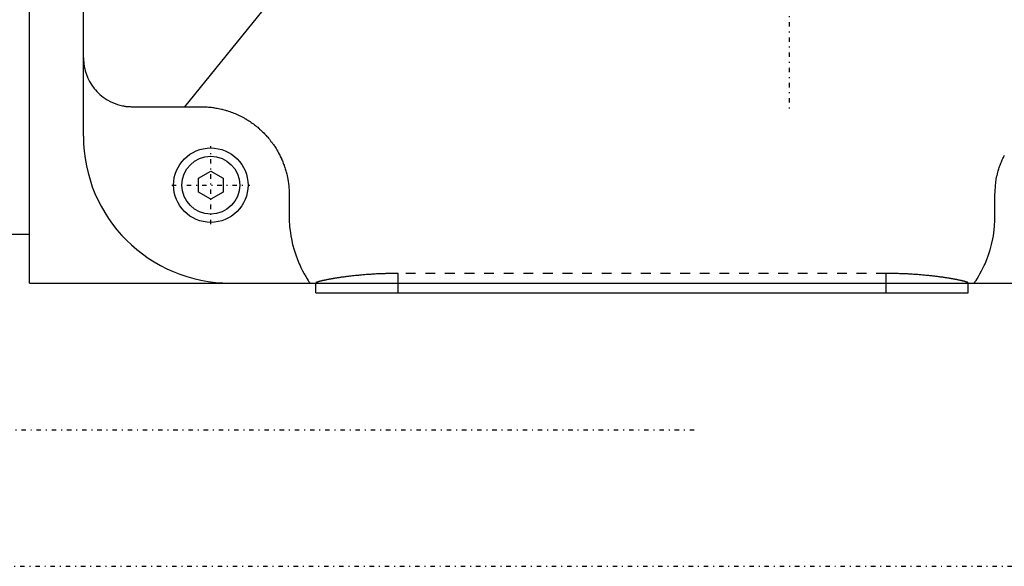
# Model space of a CAD drawing. Extents: x -128 to 128, y -5 to 906.
# Tile 13 of 22: x -64 to 37, y 646 to 702. Entities that reach past the tile are written whole.
import ezdxf

# ---------------------------------------------------------------- set-up
doc = ezdxf.new("R2010")
doc.units = 0
doc.linetypes.add('CENTER', pattern=[1.5, 0.45, -0.5, 0.05, -0.5])
doc.linetypes.add('DASHED', pattern=[2, 1, -1])
for name, color, linetype in [('AM_0', 7, 'CONTINUOUS'), ('AM_3', 7, 'DASHED'), ('AM_7', 7, 'CENTER')]:
    doc.layers.add(name, color=color, linetype=linetype)

msp = doc.modelspace()

# ---------------------------------------------------------------- linework, layer by layer
at = {"layer": 'AM_0', "color": 7, "linetype": 'CONTINUOUS'}
for p, q in [((-57, 690), (-57, 810)), ((-62.5, 675), (-62.5, 785)), ((-37, 705), (-46.69, 693)), ((-52, 693), (-45, 693)), ((-45.25, 685.72), (-44, 686.44)), ((-44, 686.44), (-42.75, 685.72)), ((-45.25, 684.28), (-45.25, 685.72)), ((-42.75, 685.72), (-42.75, 684.28)), ((-44, 683.56), (-45.25, 684.28)), ((-42.75, 684.28), (-44, 683.56)), ((-36, 684), (-36, 681.8)), ((36, 681.8), (36, 684)), ((-64.5, 680), (-62.5, 680)), ((-62.5, 675), (66.5, 675)), ((-33.27, 674), (-33.27, 675)), ((-24.89, 674), (-24.89, 675)), ((24.89, 674), (24.89, 675)), ((33.27, 674), (33.27, 675)), ((-33.27, 674), (33.27, 674))]:
    msp.add_line(p, q, dxfattribs=at)
for points in [[(-57, 698, 0), (-57, 697.81, 0), (-56.97, 697.44, 0), (-56.91, 697.06, 0), (-56.87, 696.87, 0), (-56.82, 696.68, 0), (-56.7, 696.3, 0), (-56.55, 695.93, 0), (-56.37, 695.57, 0), (-56.15, 695.21, 0), (-55.9, 694.87, 0), (-55.77, 694.71, 0), (-55.62, 694.55, 0), (-55.31, 694.25, 0), (-54.97, 693.97, 0), (-54.59, 693.72, 0), (-54.19, 693.5, 0), (-53.75, 693.32, 0), (-53.52, 693.24, 0), (-53.29, 693.17, 0), (-53, 693.1, 0), (-52.92, 693.09, 0), (-52.84, 693.07, 0), (-52.79, 693.06, 0), (-52.75, 693.06, 0), (-52.67, 693.04, 0), (-52.58, 693.03, 0), (-52.49, 693.02, 0), (-52.4, 693.02, 0), (-52.32, 693.01, 0), (-52.27, 693.01, 0), (-52.23, 693.01, 0), (-52.14, 693, 0), (-52.05, 693, 0), (-52, 693, 0)], [(-45, 693, 0), (-44.93, 693, 0), (-44.79, 693, 0), (-44.65, 692.99, 0), (-44.57, 692.99, 0), (-44.5, 692.99, 0), (-44.36, 692.98, 0), (-44.22, 692.97, 0), (-44.07, 692.95, 0), (-43.93, 692.94, 0), (-43.79, 692.92, 0), (-43.71, 692.91, 0), (-43.64, 692.9, 0), (-43.5, 692.87, 0), (-43.35, 692.85, 0), (-43.21, 692.82, 0), (-43.07, 692.79, 0), (-42.92, 692.76, 0), (-42.85, 692.74, 0), (-42.78, 692.72, 0), (-42.64, 692.68, 0), (-42.5, 692.64, 0), (-42.42, 692.62, 0), (-42.35, 692.6, 0), (-42.21, 692.56, 0), (-42.07, 692.51, 0), (-42, 692.49, 0), (-41.94, 692.46, 0), (-41.8, 692.41, 0), (-41.66, 692.36, 0), (-41.52, 692.3, 0), (-41.39, 692.24, 0), (-41.26, 692.18, 0), (-41.19, 692.15, 0), (-41.12, 692.12, 0), (-40.99, 692.06, 0), (-40.86, 691.99, 0), (-40.74, 691.93, 0), (-40.61, 691.86, 0), (-40.48, 691.78, 0), (-40.42, 691.75, 0), (-40.36, 691.71, 0), (-40.24, 691.64, 0), (-40.12, 691.56, 0), (-40, 691.48, 0), (-39.88, 691.4, 0), (-39.77, 691.32, 0), (-39.71, 691.28, 0), (-39.65, 691.24, 0), (-39.54, 691.16, 0), (-39.43, 691.07, 0), (-39.33, 690.99, 0), (-39.22, 690.9, 0), (-39.12, 690.81, 0), (-39.07, 690.77, 0), (-39.02, 690.72, 0), (-38.92, 690.64, 0), (-38.82, 690.55, 0), (-38.73, 690.45, 0), (-38.63, 690.36, 0), (-38.54, 690.27, 0), (-38.5, 690.22, 0), (-38.45, 690.17, 0), (-38.36, 690.08, 0), (-38.27, 689.98, 0), (-38.23, 689.93, 0), (-38.19, 689.88, 0), (-38.1, 689.78, 0), (-38.02, 689.68, 0), (-37.98, 689.63, 0), (-37.94, 689.58, 0), (-37.86, 689.47, 0), (-37.78, 689.37, 0), (-37.7, 689.26, 0), (-37.62, 689.16, 0), (-37.55, 689.05, 0), (-37.51, 689, 0), (-37.48, 688.94, 0), (-37.41, 688.83, 0), (-37.34, 688.73, 0), (-37.27, 688.62, 0), (-37.21, 688.5, 0), (-37.15, 688.39, 0), (-37.11, 688.34, 0), (-37.08, 688.28, 0), (-37.02, 688.17, 0), (-36.97, 688.06, 0), (-36.91, 687.94, 0), (-36.86, 687.83, 0), (-36.8, 687.72, 0), (-36.78, 687.66, 0), (-36.75, 687.6, 0), (-36.7, 687.49, 0), (-36.66, 687.37, 0), (-36.61, 687.26, 0), (-36.57, 687.14, 0), (-36.52, 687.03, 0), (-36.5, 686.97, 0), (-36.48, 686.91, 0), (-36.45, 686.8, 0), (-36.41, 686.68, 0), (-36.37, 686.57, 0), (-36.34, 686.45, 0), (-36.31, 686.34, 0), (-36.29, 686.28, 0), (-36.28, 686.23, 0), (-36.25, 686.11, 0), (-36.22, 686, 0), (-36.21, 685.94, 0), (-36.14, 685.6, 0), (-36.05, 684.94, 0), (-36.01, 684.31, 0), (-36, 684, 0)], [(36, 684, 0), (36.01, 684.31, 0), (36.05, 684.94, 0), (36.14, 685.6, 0), (36.21, 685.94, 0), (36.22, 686, 0), (36.25, 686.11, 0), (36.28, 686.23, 0), (36.29, 686.28, 0), (36.31, 686.34, 0), (36.34, 686.45, 0), (36.37, 686.57, 0), (36.41, 686.68, 0), (36.45, 686.8, 0), (36.48, 686.91, 0), (36.5, 686.97, 0), (36.52, 687.03, 0), (36.57, 687.14, 0), (36.61, 687.26, 0), (36.66, 687.37, 0), (36.7, 687.49, 0), (36.75, 687.6, 0), (36.78, 687.66, 0), (36.8, 687.72, 0), (36.86, 687.83, 0), (36.91, 687.94, 0), (36.97, 688.06, 0)], [(-36, 681.8, 0), (-35.99, 681.45, 0), (-35.96, 680.77, 0), (-35.88, 680.13, 0), (-35.84, 679.82, 0), (-35.78, 679.52, 0), (-35.65, 678.94, 0), (-35.51, 678.39, 0), (-35.34, 677.89, 0), (-35.17, 677.42, 0), (-34.99, 676.99, 0), (-34.9, 676.79, 0), (-34.81, 676.6, 0), (-34.64, 676.25, 0), (-34.47, 675.94, 0), (-34.32, 675.67, 0), (-34.18, 675.45, 0), (-34.07, 675.27, 0), (-34.02, 675.2, 0), (-33.98, 675.14, 0), (-33.92, 675.05, 0), (-33.89, 675.01, 0), (-33.89, 675, 0)], [(33.89, 675, 0), (33.89, 675.01, 0), (33.92, 675.05, 0), (33.98, 675.14, 0), (34.02, 675.2, 0), (34.07, 675.27, 0), (34.18, 675.45, 0), (34.32, 675.67, 0), (34.47, 675.94, 0), (34.64, 676.25, 0), (34.81, 676.6, 0), (34.9, 676.79, 0), (34.99, 676.99, 0), (35.17, 677.42, 0), (35.34, 677.89, 0), (35.51, 678.39, 0), (35.65, 678.94, 0), (35.78, 679.52, 0), (35.84, 679.82, 0), (35.88, 680.13, 0), (35.96, 680.77, 0), (35.99, 681.45, 0), (36, 681.8, 0)]]:
    msp.add_polyline3d(points, dxfattribs=at)
for radius in [3.8, 2.95]:
    msp.add_circle((-44, 685), radius, dxfattribs=at)
msp.add_arc((-42, 690), 15, 180, 270, dxfattribs=at)
at = {"layer": 'AM_3', "color": 6, "linetype": 'DASHED'}
for p, q in [((-24.89, 675), (-24.89, 675.99)), ((24.89, 675.99), (-24.89, 675.99)), ((24.89, 675), (24.89, 675.99)), ((-33.27, 675.04), (-33.27, 675)), ((33.27, 675), (33.27, 675.04))]:
    msp.add_line(p, q, dxfattribs=at)
for points in [[(-24.89, 675.99, 0), (-24.94, 675.99, 0), (-25.06, 675.99, 0), (-25.18, 675.99, 0), (-25.24, 675.99, 0), (-25.3, 675.99, 0), (-25.42, 675.99, 0), (-25.54, 675.99, 0), (-25.66, 675.99, 0), (-25.78, 675.98, 0), (-25.9, 675.98, 0), (-25.96, 675.98, 0), (-26.02, 675.98, 0), (-26.14, 675.98, 0), (-26.26, 675.97, 0), (-26.38, 675.97, 0), (-26.5, 675.96, 0), (-26.62, 675.96, 0), (-26.68, 675.96, 0), (-26.74, 675.95, 0), (-26.86, 675.95, 0), (-26.98, 675.94, 0), (-27.04, 675.94, 0), (-27.1, 675.94, 0), (-27.22, 675.93, 0), (-27.34, 675.92, 0), (-27.4, 675.92, 0), (-27.46, 675.92, 0), (-27.57, 675.91, 0), (-27.69, 675.9, 0), (-27.81, 675.89, 0), (-27.92, 675.89, 0), (-28.04, 675.88, 0), (-28.1, 675.87, 0), (-28.15, 675.87, 0), (-28.27, 675.86, 0), (-28.38, 675.85, 0), (-28.49, 675.84, 0), (-28.61, 675.83, 0), (-28.72, 675.82, 0), (-28.77, 675.82, 0), (-28.83, 675.81, 0), (-28.93, 675.8, 0), (-29.04, 675.79, 0), (-29.15, 675.78, 0), (-29.25, 675.77, 0), (-29.36, 675.76, 0), (-29.41, 675.75, 0), (-29.46, 675.75, 0), (-29.56, 675.74, 0), (-29.67, 675.73, 0), (-29.77, 675.71, 0), (-29.86, 675.7, 0), (-29.96, 675.69, 0), (-30.01, 675.69, 0), (-30.06, 675.68, 0), (-30.15, 675.67, 0), (-30.24, 675.66, 0), (-30.34, 675.64, 0), (-30.43, 675.63, 0), (-30.51, 675.62, 0), (-30.56, 675.61, 0), (-30.6, 675.61, 0), (-30.69, 675.6, 0), (-30.77, 675.58, 0), (-30.81, 675.58, 0), (-30.85, 675.57, 0), (-30.94, 675.56, 0), (-31.02, 675.55, 0), (-31.06, 675.54, 0), (-31.1, 675.53, 0), (-31.18, 675.52, 0), (-31.25, 675.51, 0), (-31.33, 675.5, 0), (-31.41, 675.48, 0), (-31.48, 675.47, 0), (-31.52, 675.47, 0), (-31.56, 675.46, 0), (-31.63, 675.45, 0), (-31.7, 675.43, 0), (-31.77, 675.42, 0), (-31.84, 675.41, 0), (-31.91, 675.4, 0), (-31.94, 675.39, 0), (-31.97, 675.38, 0), (-32.04, 675.37, 0), (-32.1, 675.36, 0), (-32.16, 675.35, 0), (-32.22, 675.34, 0), (-32.28, 675.32, 0), (-32.31, 675.32, 0), (-32.34, 675.31, 0), (-32.4, 675.3, 0), (-32.45, 675.29, 0), (-32.5, 675.28, 0), (-32.55, 675.27, 0), (-32.6, 675.26, 0), (-32.63, 675.25, 0), (-32.65, 675.24, 0), (-32.7, 675.23, 0), (-32.74, 675.22, 0), (-32.78, 675.21, 0), (-32.82, 675.2, 0), (-32.86, 675.19, 0), (-32.88, 675.19, 0), (-32.9, 675.18, 0), (-32.93, 675.17, 0), (-32.97, 675.16, 0), (-32.98, 675.16, 0), (-33, 675.15, 0), (-33.03, 675.15, 0), (-33.06, 675.14, 0), (-33.07, 675.13, 0), (-33.08, 675.13, 0), (-33.11, 675.12, 0), (-33.13, 675.11, 0), (-33.15, 675.11, 0), (-33.17, 675.1, 0), (-33.19, 675.09, 0), (-33.2, 675.09, 0), (-33.2, 675.08, 0), (-33.22, 675.08, 0), (-33.23, 675.07, 0), (-33.24, 675.07, 0), (-33.25, 675.06, 0), (-33.25, 675.05, 0), (-33.26, 675.05, 0), (-33.26, 675.05, 0), (-33.26, 675.04, 0), (-33.26, 675.04, 0), (-33.27, 675.04, 0)], [(33.27, 675.04, 0), (33.26, 675.04, 0), (33.26, 675.04, 0), (33.26, 675.05, 0), (33.26, 675.05, 0), (33.25, 675.05, 0), (33.25, 675.06, 0), (33.24, 675.07, 0), (33.23, 675.07, 0), (33.22, 675.08, 0), (33.2, 675.08, 0), (33.2, 675.09, 0), (33.19, 675.09, 0), (33.17, 675.1, 0), (33.15, 675.11, 0), (33.13, 675.11, 0), (33.11, 675.12, 0), (33.08, 675.13, 0), (33.07, 675.13, 0), (33.06, 675.14, 0), (33.03, 675.15, 0), (33, 675.15, 0), (32.98, 675.16, 0), (32.97, 675.16, 0), (32.93, 675.17, 0), (32.9, 675.18, 0), (32.88, 675.19, 0), (32.86, 675.19, 0), (32.82, 675.2, 0), (32.78, 675.21, 0), (32.74, 675.22, 0), (32.7, 675.23, 0), (32.65, 675.24, 0), (32.63, 675.25, 0), (32.6, 675.26, 0), (32.55, 675.27, 0), (32.5, 675.28, 0), (32.45, 675.29, 0), (32.4, 675.3, 0), (32.34, 675.31, 0), (32.31, 675.32, 0), (32.28, 675.32, 0), (32.22, 675.34, 0), (32.16, 675.35, 0), (32.1, 675.36, 0), (32.04, 675.37, 0), (31.97, 675.38, 0), (31.94, 675.39, 0), (31.91, 675.4, 0), (31.84, 675.41, 0), (31.77, 675.42, 0), (31.7, 675.43, 0), (31.63, 675.45, 0), (31.56, 675.46, 0), (31.52, 675.47, 0), (31.48, 675.47, 0), (31.41, 675.48, 0), (31.33, 675.5, 0), (31.25, 675.51, 0), (31.18, 675.52, 0), (31.1, 675.53, 0), (31.06, 675.54, 0), (31.02, 675.55, 0), (30.94, 675.56, 0), (30.85, 675.57, 0), (30.81, 675.58, 0), (30.77, 675.58, 0), (30.69, 675.6, 0), (30.6, 675.61, 0), (30.56, 675.61, 0), (30.51, 675.62, 0), (30.43, 675.63, 0), (30.34, 675.64, 0), (30.24, 675.66, 0), (30.15, 675.67, 0), (30.06, 675.68, 0), (30.01, 675.69, 0), (29.96, 675.69, 0), (29.86, 675.7, 0), (29.77, 675.71, 0), (29.67, 675.73, 0), (29.57, 675.74, 0), (29.46, 675.75, 0), (29.41, 675.75, 0), (29.36, 675.76, 0), (29.26, 675.77, 0), (29.15, 675.78, 0), (29.04, 675.79, 0), (28.94, 675.8, 0), (28.83, 675.81, 0), (28.77, 675.82, 0), (28.72, 675.82, 0), (28.61, 675.83, 0), (28.49, 675.84, 0), (28.38, 675.85, 0), (28.27, 675.86, 0), (28.15, 675.87, 0), (28.1, 675.87, 0), (28.04, 675.88, 0), (27.92, 675.89, 0), (27.81, 675.89, 0), (27.69, 675.9, 0), (27.57, 675.91, 0), (27.46, 675.92, 0), (27.4, 675.92, 0), (27.34, 675.92, 0), (27.22, 675.93, 0), (27.1, 675.94, 0), (27.04, 675.94, 0), (26.98, 675.94, 0), (26.86, 675.95, 0), (26.74, 675.95, 0), (26.68, 675.96, 0), (26.62, 675.96, 0), (26.5, 675.96, 0), (26.38, 675.97, 0), (26.26, 675.97, 0), (26.14, 675.98, 0), (26.02, 675.98, 0), (25.96, 675.98, 0), (25.9, 675.98, 0), (25.78, 675.98, 0), (25.66, 675.99, 0), (25.54, 675.99, 0), (25.42, 675.99, 0), (25.3, 675.99, 0), (25.24, 675.99, 0), (25.18, 675.99, 0), (25.06, 675.99, 0), (24.94, 675.99, 0), (24.89, 675.99, 0)]]:
    msp.add_polyline3d(points, dxfattribs=at)
at = {"layer": 'AM_7', "color": 4, "linetype": 'CENTER'}
for p, q in [((15, 847.33), (15, 692.67)), ((-44, 681.01), (-44, 688.99)), ((-47.99, 685), (-40.01, 685)), ((5.32, 660), (-111.83, 660)), ((119.9, 646.11), (-119.9, 646.11))]:
    msp.add_line(p, q, dxfattribs=at)

doc.saveas('drawing.dxf')
